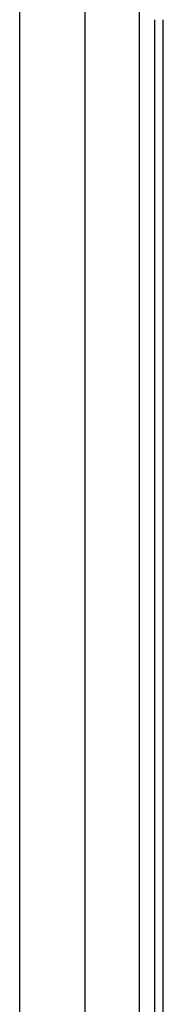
# Model space of a CAD drawing. Header units: inches. Extents: x 5 to 143, y 9 to 74.
# Tile 52 of 76: x 33.765 to 34.631, y 41.9 to 47.833. Entities that reach past the tile are written whole.
import ezdxf

# ---------------------------------------------------------------- set-up
doc = ezdxf.new("R2010")
doc.units = ezdxf.units.IN
doc.header["$MEASUREMENT"] = 0
doc.layers.add('Visible Edges(ANSI)', color=7, linetype='Continuous', lineweight=25)
doc.layers.add('Visible Tangent Edges(ANSI)', color=7, linetype='Continuous', lineweight=25)

msp = doc.modelspace()

# ---------------------------------------------------------------- linework, layer by layer
at = {"layer": 'Visible Edges(ANSI)'}
for p, q in [((33.7649, 34.558), (33.7649, 48.9911)), ((34.1586, 48.1761), (34.1586, 35.3731)), ((34.578, 47.8331), (34.578, 35.7161)), ((34.631, 35.7161), (34.631, 47.8331))]:
    msp.add_line(p, q, dxfattribs=at)
at = {"layer": 'Visible Tangent Edges(ANSI)'}
msp.add_line((34.485, 47.9044), (34.485, 35.6447), dxfattribs=at)

doc.saveas('drawing.dxf')
